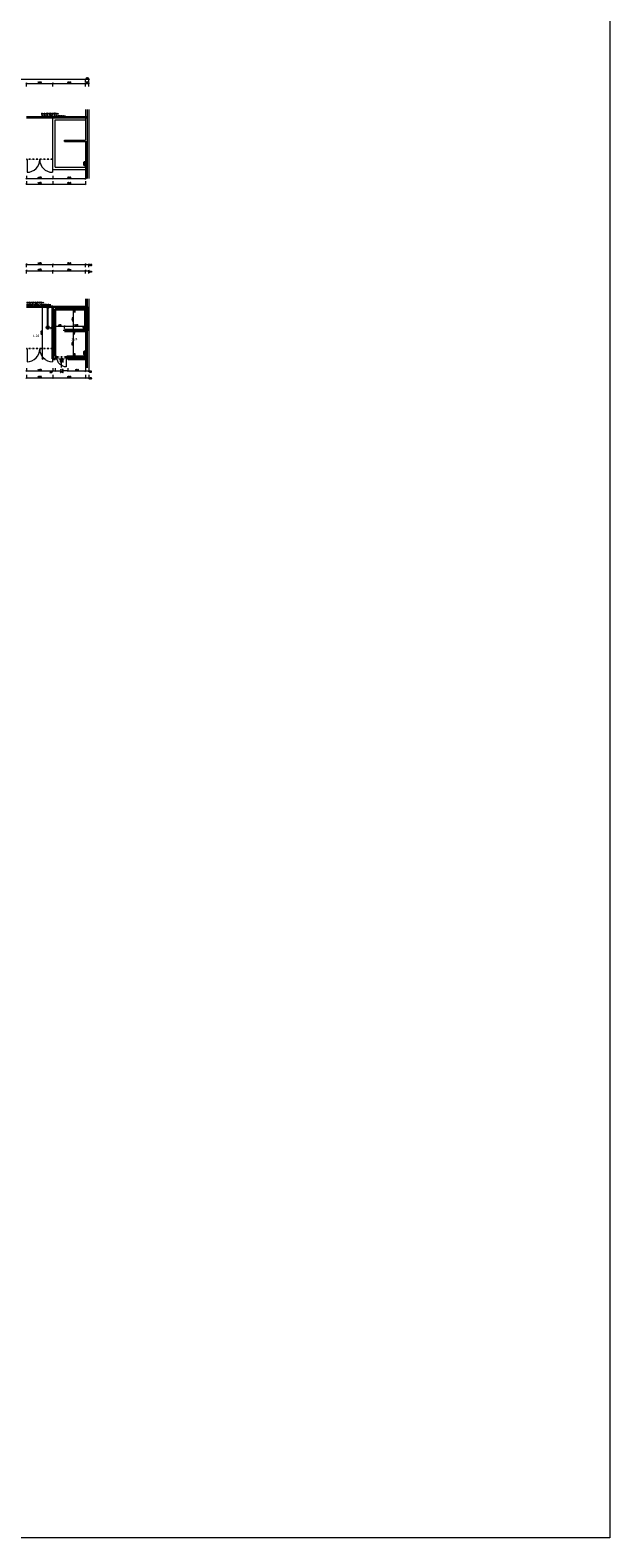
# Model space of a CAD drawing. Header units: millimetres. Extents: x -485339 to 286898, y -1189934 to 1602269.
# Tile 212 of 230: x 93066 to 143294, y -775236 to -644601. Entities that reach past the tile are written whole.
import ezdxf

# ---------------------------------------------------------------- set-up
doc = ezdxf.new("R2010")
doc.units = ezdxf.units.MM
doc.header["$LTSCALE"] = 10
doc.linetypes.add('DĚLICÍ2', pattern=[15.875, 6.35, -3.175, 0, -3.175, 0, -3.175])
doc.layers.get('Defpoints').update_dxf_attribs({"lineweight": 0})
for name, color, linetype, lineweight, true_color in [('BOUR_DVEŘE', 7, 'Continuous', 18, 0x4ccd32), ('BOUR_ČÁRY_OBRYS', 7, 'Continuous', 35, 0x4ccd32), ('BOURÁNÍ_POPIS', 7, 'Continuous', 18, 0x4ccd32)]:
    doc.layers.add(name, color=color, linetype=linetype, lineweight=lineweight, true_color=true_color)
for name, color, linetype, lineweight in [('St__otvory_dveře', 40, 'Continuous', 18), ('St_kóty', 132, 'Continuous', 18), ('St_lehký obvodový plášť', 152, 'Continuous', 18), ('St_plocha_místnosti', 250, 'Continuous', 18), ('St_sloupy_konstrukce haly', 5, 'Continuous', 35), ('St_sloupy_opláštění_půdorys', 25, 'Continuous', 35), ('St_čáry_nad', 250, 'DĚLICÍ2', 18), ('St_čáry_obrys', 5, 'Continuous', 35), ('St_čáry_plné', 250, 'Continuous', 18)]:
    doc.layers.add(name, color=color, linetype=linetype, lineweight=lineweight)
doc.styles.add('Andy', font='arial.ttf')
doc.styles.get("Standard").update_dxf_attribs({"font": 'simplex.shx', "width": 0.8})
doc.linetypes.add('ZIGZAG', pattern='A,0.00254,-5.08,[131,ltypeshp.shx,S=5.08,R=0,X=-5.08,Y=0],-10.16,[131,ltypeshp.shx,S=5.08,R=180,X=5.08,Y=0],-5.08', length=20.32254)
doc.dimstyles.new('stavebníM50 vnitřní', dxfattribs={"dimtxt": 100, "dimasz": 100, "dimexe": 50, "dimexo": 100, "dimgap": 30, "dimtad": 1, "dimdec": 0, "dimtxsty": 'Standard', "dimblk": 'OBLIQUE', "dimcen": 2.5, "dimclrd": 256, "dimclre": 256, "dimclrt": 256, "dimadec": 0, "dimazin": 0, "dimtfac": 1, "dimtdec": 0, "dimtmove": 2, "dimatfit": 2, "dimldrblk": 'OBLIQUE', "dimfxl": 250, "dimfxlon": 1, "dimlwd": -1, "dimlwe": -1, "dimarcsym": 0})

# ---------------------------------------------------------------- blocks, each defined once
blk = doc.blocks.new('G$CC1796412')
at = {"layer": 'St__otvory_dveře', "ltscale": 2}
for points in [[(50, 0), (0, 0), (0, -100), (50, -100)], [(900, 1), (850, 1), (850, -99), (900, -99)]]:
    blk.add_lwpolyline(points, close=True, dxfattribs=at)
at = {"layer": 'St__otvory_dveře', "linetype": 'DĚLICÍ2', "ltscale": 2}
for points in [[(50, 0), (850, 1)], [(50, -100), (850, -99)]]:
    blk.add_lwpolyline(points, dxfattribs=at)
at = {"layer": 'St__otvory_dveře', "color": 0, "ltscale": 2}
blk.add_lwpolyline([(850, 1), (850, 801)], dxfattribs=at)
blk.add_arc((850, 1), 800, 90, 180, dxfattribs=at)
blk = doc.blocks.new('G$C96BA53D1')
at = {"layer": 'St__otvory_dveře', "ltscale": 2}
for points in [[(0, -50), (50, -50), (50, 0), (0, 0)], [(2250, -50), (2300, -50), (2300, 0), (2250, 0)]]:
    blk.add_lwpolyline(points, close=True, dxfattribs=at)
at = {"layer": 'St__otvory_dveře', "linetype": 'DĚLICÍ2', "ltscale": 2}
for points in [[(2250, 0), (50, 0)], [(2250, -50), (50, -50)]]:
    blk.add_lwpolyline(points, dxfattribs=at)
at = {"layer": 'St__otvory_dveře', "ltscale": 2}
for points in [[(50, -50), (50, -1150)], [(2250, -50), (2250, -1150)]]:
    blk.add_lwpolyline(points, dxfattribs=at)
for centre, start, end in [((50, -50), 270, 0), ((2250, -50), 180, 270)]:
    blk.add_arc(centre, 1100, start, end, dxfattribs=at)
blk = doc.blocks.new('G$CD8A98CDB')
at = {"layer": 'St_sloupy_konstrukce haly', "color": 250, "lineweight": 18, "ltscale": 2}
for points in [[(-825, 0), (825, 0)], [(-825, -80), (825, -80)]]:
    blk.add_lwpolyline(points, dxfattribs=at)
at = {"layer": 'St_sloupy_konstrukce haly', "ltscale": 2}
for centre in [(-900, -40), (900, -40)]:
    blk.add_circle(centre, 85, dxfattribs=at)
blk = doc.blocks.new('G$C0F2906C7')
at = {"layer": 'St_sloupy_opláštění_půdorys', "ltscale": 2}
blk.add_lwpolyline([(-105, -105), (105, -105), (105, 105), (-105, 105)], close=True, dxfattribs=at)
for points in [[(-105, 105), (105, -105)], [(105, 105), (-105, -105)]]:
    blk.add_lwpolyline(points, dxfattribs=at)
blk = doc.blocks.new('_OBLIQUE')
at = {"color": 0, "linetype": 'ByBlock'}
blk.add_line((-0.5, -0.5), (0.5, 0.5), dxfattribs=at)
blk = doc.blocks.new('*D4736')
at = {"layer": 'Defpoints', "color": 0}
for p in [(92745, -671633), (95045, -672483), (95045, -674129)]:
    blk.add_point(p, dxfattribs=at)
at = {"layer": 'St_kóty'}
for p, q in [((92745, -673879), (92745, -674179)), ((95045, -673879), (95045, -674179)), ((92745, -674129), (95045, -674129))]:
    blk.add_line(p, q, dxfattribs=at)
at = {"layer": 'St_kóty', "linetype": 'ByBlock', "xscale": 100, "yscale": 100, "zscale": 100, "rotation": 180}
blk.add_blockref('_OBLIQUE', (92745, -674129), dxfattribs=at)
at = {"layer": 'St_kóty', "linetype": 'ByBlock', "xscale": 100, "yscale": 100, "zscale": 100}
blk.add_blockref('_OBLIQUE', (95045, -674129), dxfattribs=at)
at = {"layer": 'St_kóty', "insert": (93895, -674049), "char_height": 100, "attachment_point": 5}
blk.add_mtext('2300', dxfattribs=at)
blk = doc.blocks.new('*D4737')
at = {"layer": 'Defpoints', "color": 0}
for p in [(95045, -672483), (95245, -672483), (95245, -674129)]:
    blk.add_point(p, dxfattribs=at)
at = {"layer": 'St_kóty'}
for p, q in [((95045, -673879), (95045, -674179)), ((95245, -673879), (95245, -674179)), ((95045, -674129), (95245, -674129))]:
    blk.add_line(p, q, dxfattribs=at)
at = {"layer": 'St_kóty', "linetype": 'ByBlock', "xscale": 100, "yscale": 100, "zscale": 100, "rotation": 180}
blk.add_blockref('_OBLIQUE', (95045, -674129), dxfattribs=at)
at = {"layer": 'St_kóty', "linetype": 'ByBlock', "xscale": 100, "yscale": 100, "zscale": 100}
blk.add_blockref('_OBLIQUE', (95245, -674129), dxfattribs=at)
at = {"layer": 'St_kóty', "insert": (94866, -674211), "char_height": 100, "attachment_point": 5}
blk.add_mtext('200', dxfattribs=at)
blk = doc.blocks.new('*D4738')
at = {"layer": 'Defpoints', "color": 0}
for p in [(95245, -672483), (96345, -672483), (96345, -674129)]:
    blk.add_point(p, dxfattribs=at)
at = {"layer": 'St_kóty'}
for p, q in [((95245, -673879), (95245, -674179)), ((96345, -673879), (96345, -674179)), ((95245, -674129), (95632, -674129)), ((96345, -674129), (95959, -674129))]:
    blk.add_line(p, q, dxfattribs=at)
at = {"layer": 'St_kóty', "linetype": 'ByBlock', "xscale": 100, "yscale": 100, "zscale": 100, "rotation": 180}
blk.add_blockref('_OBLIQUE', (95245, -674129), dxfattribs=at)
at = {"layer": 'St_kóty', "linetype": 'ByBlock', "xscale": 100, "yscale": 100, "zscale": 100}
blk.add_blockref('_OBLIQUE', (96345, -674129), dxfattribs=at)
at = {"layer": 'St_kóty', "insert": (95795, -674129), "char_height": 100, "attachment_point": 5}
blk.add_mtext('1100\\P2150', dxfattribs=at)
blk = doc.blocks.new('*D4739')
at = {"layer": 'Defpoints', "color": 0}
for p in [(96345, -672483), (97855, -672483), (97855, -674129)]:
    blk.add_point(p, dxfattribs=at)
at = {"layer": 'St_kóty'}
for p, q in [((96345, -673879), (96345, -674179)), ((97855, -673879), (97855, -674179)), ((96345, -674129), (97855, -674129))]:
    blk.add_line(p, q, dxfattribs=at)
at = {"layer": 'St_kóty', "linetype": 'ByBlock', "xscale": 100, "yscale": 100, "zscale": 100, "rotation": 180}
blk.add_blockref('_OBLIQUE', (96345, -674129), dxfattribs=at)
at = {"layer": 'St_kóty', "linetype": 'ByBlock', "xscale": 100, "yscale": 100, "zscale": 100}
blk.add_blockref('_OBLIQUE', (97855, -674129), dxfattribs=at)
at = {"layer": 'St_kóty', "insert": (97100, -674049), "char_height": 100, "attachment_point": 5}
blk.add_mtext('1510', dxfattribs=at)
blk = doc.blocks.new('*D4740')
at = {"layer": 'Defpoints', "color": 0}
for p in [(97855, -672483), (98155, -672483), (98155, -674129)]:
    blk.add_point(p, dxfattribs=at)
at = {"layer": 'St_kóty'}
for p, q in [((97855, -673879), (97855, -674179)), ((98155, -673879), (98155, -674179)), ((97855, -674129), (98155, -674129))]:
    blk.add_line(p, q, dxfattribs=at)
at = {"layer": 'St_kóty', "linetype": 'ByBlock', "xscale": 100, "yscale": 100, "zscale": 100, "rotation": 180}
blk.add_blockref('_OBLIQUE', (97855, -674129), dxfattribs=at)
at = {"layer": 'St_kóty', "linetype": 'ByBlock', "xscale": 100, "yscale": 100, "zscale": 100}
blk.add_blockref('_OBLIQUE', (98155, -674129), dxfattribs=at)
at = {"layer": 'St_kóty', "insert": (98273, -674190), "char_height": 100, "attachment_point": 5}
blk.add_mtext('300', dxfattribs=at)
blk = doc.blocks.new('*D4745')
at = {"layer": 'Defpoints', "color": 0}
for p in [(92745, -672227), (95045, -673077), (95045, -674723)]:
    blk.add_point(p, dxfattribs=at)
at = {"layer": 'St_kóty'}
for p, q in [((92745, -674473), (92745, -674773)), ((92745, -674723), (95045, -674723)), ((95045, -674473), (95045, -674773))]:
    blk.add_line(p, q, dxfattribs=at)
at = {"layer": 'St_kóty', "linetype": 'ByBlock', "xscale": 100, "yscale": 100, "zscale": 100, "rotation": 180}
blk.add_blockref('_OBLIQUE', (92745, -674723), dxfattribs=at)
at = {"layer": 'St_kóty', "linetype": 'ByBlock', "xscale": 100, "yscale": 100, "zscale": 100}
blk.add_blockref('_OBLIQUE', (95045, -674723), dxfattribs=at)
at = {"layer": 'St_kóty', "insert": (93895, -674643), "char_height": 100, "attachment_point": 5}
blk.add_mtext('2300', dxfattribs=at)
blk = doc.blocks.new('*D4746')
at = {"layer": 'Defpoints', "color": 0}
for p in [(95045, -673077), (97855, -673077), (97855, -674723)]:
    blk.add_point(p, dxfattribs=at)
at = {"layer": 'St_kóty'}
for p, q in [((95045, -674473), (95045, -674773)), ((95045, -674723), (97855, -674723)), ((97855, -674473), (97855, -674773))]:
    blk.add_line(p, q, dxfattribs=at)
at = {"layer": 'St_kóty', "linetype": 'ByBlock', "xscale": 100, "yscale": 100, "zscale": 100, "rotation": 180}
blk.add_blockref('_OBLIQUE', (95045, -674723), dxfattribs=at)
at = {"layer": 'St_kóty', "linetype": 'ByBlock', "xscale": 100, "yscale": 100, "zscale": 100}
blk.add_blockref('_OBLIQUE', (97855, -674723), dxfattribs=at)
at = {"layer": 'St_kóty', "insert": (96450, -674643), "char_height": 100, "attachment_point": 5}
blk.add_mtext('2810', dxfattribs=at)
blk = doc.blocks.new('*D4747')
at = {"layer": 'Defpoints', "color": 0}
for p in [(97855, -673077), (98155, -673077), (98155, -674723)]:
    blk.add_point(p, dxfattribs=at)
at = {"layer": 'St_kóty'}
for p, q in [((97855, -674473), (97855, -674773)), ((97855, -674723), (98155, -674723)), ((98155, -674473), (98155, -674773))]:
    blk.add_line(p, q, dxfattribs=at)
at = {"layer": 'St_kóty', "linetype": 'ByBlock', "xscale": 100, "yscale": 100, "zscale": 100, "rotation": 180}
blk.add_blockref('_OBLIQUE', (97855, -674723), dxfattribs=at)
at = {"layer": 'St_kóty', "linetype": 'ByBlock', "xscale": 100, "yscale": 100, "zscale": 100}
blk.add_blockref('_OBLIQUE', (98155, -674723), dxfattribs=at)
at = {"layer": 'St_kóty', "insert": (98295, -674778), "char_height": 100, "attachment_point": 5}
blk.add_mtext('300', dxfattribs=at)
blk = doc.blocks.new('*D4756')
at = {"layer": 'Defpoints', "color": 0}
for p in [(95045, -664895), (92745, -668415), (95045, -668415)]:
    blk.add_point(p, dxfattribs=at)
at = {"layer": 'St_kóty'}
for p, q in [((92745, -665145), (92745, -664845)), ((92745, -664895), (95045, -664895)), ((95045, -665145), (95045, -664845))]:
    blk.add_line(p, q, dxfattribs=at)
at = {"layer": 'St_kóty', "linetype": 'ByBlock', "xscale": 100, "yscale": 100, "zscale": 100, "rotation": 180}
blk.add_blockref('_OBLIQUE', (92745, -664895), dxfattribs=at)
at = {"layer": 'St_kóty', "linetype": 'ByBlock', "xscale": 100, "yscale": 100, "zscale": 100}
blk.add_blockref('_OBLIQUE', (95045, -664895), dxfattribs=at)
at = {"layer": 'St_kóty', "insert": (93895, -664815), "char_height": 100, "attachment_point": 5}
blk.add_mtext('2300', dxfattribs=at)
blk = doc.blocks.new('*D4757')
at = {"layer": 'Defpoints', "color": 0}
for p in [(97855, -664895), (95045, -668415), (97855, -668415)]:
    blk.add_point(p, dxfattribs=at)
at = {"layer": 'St_kóty'}
for p, q in [((95045, -665145), (95045, -664845)), ((95045, -664895), (97855, -664895)), ((97855, -665145), (97855, -664845))]:
    blk.add_line(p, q, dxfattribs=at)
at = {"layer": 'St_kóty', "linetype": 'ByBlock', "xscale": 100, "yscale": 100, "zscale": 100, "rotation": 180}
blk.add_blockref('_OBLIQUE', (95045, -664895), dxfattribs=at)
at = {"layer": 'St_kóty', "linetype": 'ByBlock', "xscale": 100, "yscale": 100, "zscale": 100}
blk.add_blockref('_OBLIQUE', (97855, -664895), dxfattribs=at)
at = {"layer": 'St_kóty', "insert": (96450, -664815), "char_height": 100, "attachment_point": 5}
blk.add_mtext('2810', dxfattribs=at)
blk = doc.blocks.new('*D4758')
at = {"layer": 'Defpoints', "color": 0}
for p in [(98155, -664895), (97855, -668415), (98155, -668415)]:
    blk.add_point(p, dxfattribs=at)
at = {"layer": 'St_kóty'}
for p, q in [((97855, -665145), (97855, -664845)), ((97855, -664895), (98155, -664895)), ((98155, -665145), (98155, -664845))]:
    blk.add_line(p, q, dxfattribs=at)
at = {"layer": 'St_kóty', "linetype": 'ByBlock', "xscale": 100, "yscale": 100, "zscale": 100, "rotation": 180}
blk.add_blockref('_OBLIQUE', (97855, -664895), dxfattribs=at)
at = {"layer": 'St_kóty', "linetype": 'ByBlock', "xscale": 100, "yscale": 100, "zscale": 100}
blk.add_blockref('_OBLIQUE', (98155, -664895), dxfattribs=at)
at = {"layer": 'St_kóty', "insert": (98307, -664946), "char_height": 100, "attachment_point": 5}
blk.add_mtext('300', dxfattribs=at)
blk = doc.blocks.new('*D4786')
at = {"layer": 'Defpoints', "color": 0}
for p in [(95045, -665445), (92745, -669428), (95045, -669428)]:
    blk.add_point(p, dxfattribs=at)
at = {"layer": 'St_kóty'}
for p, q in [((92745, -665695), (92745, -665395)), ((92745, -665445), (95045, -665445)), ((95045, -665695), (95045, -665395))]:
    blk.add_line(p, q, dxfattribs=at)
at = {"layer": 'St_kóty', "linetype": 'ByBlock', "xscale": 100, "yscale": 100, "zscale": 100, "rotation": 180}
blk.add_blockref('_OBLIQUE', (92745, -665445), dxfattribs=at)
at = {"layer": 'St_kóty', "linetype": 'ByBlock', "xscale": 100, "yscale": 100, "zscale": 100}
blk.add_blockref('_OBLIQUE', (95045, -665445), dxfattribs=at)
at = {"layer": 'St_kóty', "insert": (93895, -665365), "char_height": 100, "attachment_point": 5}
blk.add_mtext('2300', dxfattribs=at)
blk = doc.blocks.new('*D4787')
at = {"layer": 'Defpoints', "color": 0}
for p in [(97856, -665445), (95045, -669428), (97856, -669428)]:
    blk.add_point(p, dxfattribs=at)
at = {"layer": 'St_kóty'}
for p, q in [((95045, -665695), (95045, -665395)), ((95045, -665445), (97856, -665445)), ((97856, -665695), (97856, -665395))]:
    blk.add_line(p, q, dxfattribs=at)
at = {"layer": 'St_kóty', "linetype": 'ByBlock', "xscale": 100, "yscale": 100, "zscale": 100, "rotation": 180}
blk.add_blockref('_OBLIQUE', (95045, -665445), dxfattribs=at)
at = {"layer": 'St_kóty', "linetype": 'ByBlock', "xscale": 100, "yscale": 100, "zscale": 100}
blk.add_blockref('_OBLIQUE', (97856, -665445), dxfattribs=at)
at = {"layer": 'St_kóty', "insert": (96451, -665365), "char_height": 100, "attachment_point": 5}
blk.add_mtext('2811', dxfattribs=at)
blk = doc.blocks.new('*D4788')
at = {"layer": 'Defpoints', "color": 0}
for p in [(98155, -665445), (97856, -669428), (98155, -669428)]:
    blk.add_point(p, dxfattribs=at)
at = {"layer": 'St_kóty'}
for p, q in [((97856, -665695), (97856, -665395)), ((97856, -665445), (98155, -665445)), ((98155, -665695), (98155, -665395))]:
    blk.add_line(p, q, dxfattribs=at)
at = {"layer": 'St_kóty', "linetype": 'ByBlock', "xscale": 100, "yscale": 100, "zscale": 100, "rotation": 180}
blk.add_blockref('_OBLIQUE', (97856, -665445), dxfattribs=at)
at = {"layer": 'St_kóty', "linetype": 'ByBlock', "xscale": 100, "yscale": 100, "zscale": 100}
blk.add_blockref('_OBLIQUE', (98155, -665445), dxfattribs=at)
at = {"layer": 'St_kóty', "insert": (98287, -665532), "char_height": 100, "attachment_point": 5}
blk.add_mtext('299', dxfattribs=at)
blk = doc.blocks.new('*D4792')
at = {"layer": 'Defpoints', "color": 0}
for p in [(95045, -673077), (95245, -672877), (96831, -672877)]:
    blk.add_point(p, dxfattribs=at)
at = {"layer": 'St_kóty'}
for p, q in [((96581, -672877), (96881, -672877)), ((96581, -673077), (96881, -673077)), ((96831, -673077), (96831, -672877))]:
    blk.add_line(p, q, dxfattribs=at)
at = {"layer": 'St_kóty', "linetype": 'ByBlock', "xscale": 100, "yscale": 100, "zscale": 100}
for p, rotation in [((96831, -672877), 90), ((96831, -673077), 270)]:
    blk.add_blockref('_OBLIQUE', p, dxfattribs=dict(at, rotation=rotation))
at = {"layer": 'St_kóty', "insert": (96912, -672741), "char_height": 100, "attachment_point": 5, "rotation": 90}
blk.add_mtext('200', dxfattribs=at)
blk = doc.blocks.new('*D4793')
at = {"layer": 'Defpoints', "color": 0}
for p in [(96045, -670657), (96831, -670657), (95245, -672877)]:
    blk.add_point(p, dxfattribs=at)
at = {"layer": 'St_kóty'}
for p, q in [((96581, -670657), (96881, -670657)), ((96831, -672877), (96831, -670657)), ((96581, -672877), (96881, -672877))]:
    blk.add_line(p, q, dxfattribs=at)
at = {"layer": 'St_kóty', "linetype": 'ByBlock', "xscale": 100, "yscale": 100, "zscale": 100}
for p, rotation in [((96831, -670657), 90), ((96831, -672877), 270)]:
    blk.add_blockref('_OBLIQUE', p, dxfattribs=dict(at, rotation=rotation))
at = {"layer": 'St_kóty', "insert": (96751, -671767), "char_height": 100, "attachment_point": 5, "rotation": 90}
blk.add_mtext('2220', dxfattribs=at)
blk = doc.blocks.new('*D4794')
at = {"layer": 'Defpoints', "color": 0}
for p in [(96045, -670557), (96045, -670657), (96831, -670557)]:
    blk.add_point(p, dxfattribs=at)
at = {"layer": 'St_kóty'}
for p, q in [((96581, -670557), (96881, -670557)), ((96581, -670657), (96881, -670657)), ((96831, -670657), (96831, -670557))]:
    blk.add_line(p, q, dxfattribs=at)
at = {"layer": 'St_kóty', "linetype": 'ByBlock', "xscale": 100, "yscale": 100, "zscale": 100}
for p, rotation in [((96831, -670557), 90), ((96831, -670657), 270)]:
    blk.add_blockref('_OBLIQUE', p, dxfattribs=dict(at, rotation=rotation))
at = {"layer": 'St_kóty', "insert": (96900, -670827), "char_height": 100, "attachment_point": 5, "rotation": 90}
blk.add_mtext('100', dxfattribs=at)
blk = doc.blocks.new('*D4795')
at = {"layer": 'Defpoints', "color": 0}
for p in [(95245, -668777), (96831, -668777), (96045, -670557)]:
    blk.add_point(p, dxfattribs=at)
at = {"layer": 'St_kóty'}
for p, q in [((96581, -668777), (96881, -668777)), ((96831, -670557), (96831, -668777)), ((96581, -670557), (96881, -670557))]:
    blk.add_line(p, q, dxfattribs=at)
at = {"layer": 'St_kóty', "linetype": 'ByBlock', "xscale": 100, "yscale": 100, "zscale": 100}
for p, rotation in [((96831, -668777), 90), ((96831, -670557), 270)]:
    blk.add_blockref('_OBLIQUE', p, dxfattribs=dict(at, rotation=rotation))
at = {"layer": 'St_kóty', "insert": (96751, -669667), "char_height": 100, "attachment_point": 5, "rotation": 90}
blk.add_mtext('1780', dxfattribs=at)
blk = doc.blocks.new('*D4796')
at = {"layer": 'Defpoints', "color": 0}
for p in [(95245, -668577), (95245, -668777), (96831, -668577)]:
    blk.add_point(p, dxfattribs=at)
at = {"layer": 'St_kóty'}
for p, q in [((96581, -668577), (96881, -668577)), ((96581, -668777), (96881, -668777)), ((96831, -668777), (96831, -668577))]:
    blk.add_line(p, q, dxfattribs=at)
at = {"layer": 'St_kóty', "linetype": 'ByBlock', "xscale": 100, "yscale": 100, "zscale": 100}
for p, rotation in [((96831, -668577), 90), ((96831, -668777), 270)]:
    blk.add_blockref('_OBLIQUE', p, dxfattribs=dict(at, rotation=rotation))
at = {"layer": 'St_kóty', "insert": (96909, -668944), "char_height": 100, "attachment_point": 5, "rotation": 90}
blk.add_mtext('200', dxfattribs=at)
blk = doc.blocks.new('*D4890')
at = {"layer": 'Defpoints', "color": 0}
for p in [(95045, -668577), (95245, -668777), (95245, -670263)]:
    blk.add_point(p, dxfattribs=at)
at = {"layer": 'St_kóty'}
for p, q in [((95045, -670013), (95045, -670313)), ((95245, -670013), (95245, -670313)), ((95045, -670263), (95245, -670263))]:
    blk.add_line(p, q, dxfattribs=at)
at = {"layer": 'St_kóty', "linetype": 'ByBlock', "xscale": 100, "yscale": 100, "zscale": 100, "rotation": 180}
blk.add_blockref('_OBLIQUE', (95045, -670263), dxfattribs=at)
at = {"layer": 'St_kóty', "linetype": 'ByBlock', "xscale": 100, "yscale": 100, "zscale": 100}
blk.add_blockref('_OBLIQUE', (95245, -670263), dxfattribs=at)
at = {"layer": 'St_kóty', "insert": (94921, -670402), "char_height": 100, "attachment_point": 5}
blk.add_mtext('200', dxfattribs=at)
blk = doc.blocks.new('*D4891')
at = {"layer": 'Defpoints', "color": 0}
for p in [(95245, -668777), (96045, -670263), (96045, -670557)]:
    blk.add_point(p, dxfattribs=at)
at = {"layer": 'St_kóty'}
for p, q in [((95245, -670013), (95245, -670313)), ((95245, -670263), (96045, -670263)), ((96045, -670457), (96045, -670213))]:
    blk.add_line(p, q, dxfattribs=at)
at = {"layer": 'St_kóty', "linetype": 'ByBlock', "xscale": 100, "yscale": 100, "zscale": 100, "rotation": 180}
blk.add_blockref('_OBLIQUE', (95245, -670263), dxfattribs=at)
at = {"layer": 'St_kóty', "linetype": 'ByBlock', "xscale": 100, "yscale": 100, "zscale": 100}
blk.add_blockref('_OBLIQUE', (96045, -670263), dxfattribs=at)
at = {"layer": 'St_kóty', "insert": (95645, -670183), "char_height": 100, "attachment_point": 5}
blk.add_mtext('800', dxfattribs=at)
blk = doc.blocks.new('*D4892')
at = {"layer": 'Defpoints', "color": 0}
for p in [(96045, -670557), (97855, -670263), (97855, -670557)]:
    blk.add_point(p, dxfattribs=at)
at = {"layer": 'St_kóty'}
for p, q in [((96045, -670457), (96045, -670213)), ((96045, -670263), (97855, -670263)), ((97855, -670457), (97855, -670213))]:
    blk.add_line(p, q, dxfattribs=at)
at = {"layer": 'St_kóty', "linetype": 'ByBlock', "xscale": 100, "yscale": 100, "zscale": 100, "rotation": 180}
blk.add_blockref('_OBLIQUE', (96045, -670263), dxfattribs=at)
at = {"layer": 'St_kóty', "linetype": 'ByBlock', "xscale": 100, "yscale": 100, "zscale": 100}
blk.add_blockref('_OBLIQUE', (97855, -670263), dxfattribs=at)
at = {"layer": 'St_kóty', "insert": (97059, -670167), "char_height": 100, "attachment_point": 5}
blk.add_mtext('1810', dxfattribs=at)
blk = doc.blocks.new('*D4893')
at = {"layer": 'Defpoints', "color": 0}
for p in [(98005, -668577), (97855, -670557), (98005, -670263)]:
    blk.add_point(p, dxfattribs=at)
at = {"layer": 'St_kóty'}
for p, q in [((98005, -670013), (98005, -670313)), ((97855, -670457), (97855, -670213)), ((97855, -670263), (98005, -670263))]:
    blk.add_line(p, q, dxfattribs=at)
at = {"layer": 'St_kóty', "linetype": 'ByBlock', "xscale": 100, "yscale": 100, "zscale": 100, "rotation": 180}
blk.add_blockref('_OBLIQUE', (97855, -670263), dxfattribs=at)
at = {"layer": 'St_kóty', "linetype": 'ByBlock', "xscale": 100, "yscale": 100, "zscale": 100}
blk.add_blockref('_OBLIQUE', (98005, -670263), dxfattribs=at)
at = {"layer": 'St_kóty', "insert": (97744, -670391), "char_height": 100, "attachment_point": 5}
blk.add_mtext('150', dxfattribs=at)
blk = doc.blocks.new('*D4894')
at = {"layer": 'Defpoints', "color": 0}
for p in [(94129, -668577), (95045, -668577), (95045, -673077)]:
    blk.add_point(p, dxfattribs=at)
at = {"layer": 'St_kóty'}
for p, q in [((94379, -668577), (94079, -668577)), ((94129, -673077), (94129, -668577)), ((94379, -673077), (94079, -673077))]:
    blk.add_line(p, q, dxfattribs=at)
at = {"layer": 'St_kóty', "linetype": 'ByBlock', "xscale": 100, "yscale": 100, "zscale": 100}
for p, rotation in [((94129, -668577), 90), ((94129, -673077), 270)]:
    blk.add_blockref('_OBLIQUE', p, dxfattribs=dict(at, rotation=rotation))
at = {"layer": 'St_kóty', "insert": (94049, -670827), "char_height": 100, "attachment_point": 5, "rotation": 90}
blk.add_mtext('4500', dxfattribs=at)
blk = doc.blocks.new('*D4976')
at = {"layer": 'Defpoints', "color": 0}
for p in [(95045, -649219), (92745, -652567), (95045, -652167)]:
    blk.add_point(p, dxfattribs=at)
at = {"layer": 'St_kóty'}
for p, q in [((92745, -649469), (92745, -649169)), ((92745, -649219), (95045, -649219)), ((95045, -649469), (95045, -649169))]:
    blk.add_line(p, q, dxfattribs=at)
at = {"layer": 'St_kóty', "linetype": 'ByBlock', "xscale": 100, "yscale": 100, "zscale": 100, "rotation": 180}
blk.add_blockref('_OBLIQUE', (92745, -649219), dxfattribs=at)
at = {"layer": 'St_kóty', "linetype": 'ByBlock', "xscale": 100, "yscale": 100, "zscale": 100}
blk.add_blockref('_OBLIQUE', (95045, -649219), dxfattribs=at)
at = {"layer": 'St_kóty', "insert": (93895, -649139), "char_height": 100, "attachment_point": 5}
blk.add_mtext('2300', dxfattribs=at)
blk = doc.blocks.new('*D4977')
at = {"layer": 'Defpoints', "color": 0}
for p in [(97855, -649219), (97855, -651479), (95045, -652167)]:
    blk.add_point(p, dxfattribs=at)
at = {"layer": 'St_kóty'}
for p, q in [((95045, -649469), (95045, -649169)), ((95045, -649219), (97855, -649219)), ((97855, -649469), (97855, -649169))]:
    blk.add_line(p, q, dxfattribs=at)
at = {"layer": 'St_kóty', "linetype": 'ByBlock', "xscale": 100, "yscale": 100, "zscale": 100, "rotation": 180}
blk.add_blockref('_OBLIQUE', (95045, -649219), dxfattribs=at)
at = {"layer": 'St_kóty', "linetype": 'ByBlock', "xscale": 100, "yscale": 100, "zscale": 100}
blk.add_blockref('_OBLIQUE', (97855, -649219), dxfattribs=at)
at = {"layer": 'St_kóty', "insert": (96450, -649139), "char_height": 100, "attachment_point": 5}
blk.add_mtext('2810', dxfattribs=at)
blk = doc.blocks.new('*D4978')
at = {"layer": 'Defpoints', "color": 0}
for p in [(98155, -649219), (97855, -651479), (98155, -651479)]:
    blk.add_point(p, dxfattribs=at)
at = {"layer": 'St_kóty'}
for p, q in [((97855, -649469), (97855, -649169)), ((97855, -649219), (98155, -649219)), ((98155, -649469), (98155, -649169))]:
    blk.add_line(p, q, dxfattribs=at)
at = {"layer": 'St_kóty', "linetype": 'ByBlock', "xscale": 100, "yscale": 100, "zscale": 100, "rotation": 180}
blk.add_blockref('_OBLIQUE', (97855, -649219), dxfattribs=at)
at = {"layer": 'St_kóty', "linetype": 'ByBlock', "xscale": 100, "yscale": 100, "zscale": 100}
blk.add_blockref('_OBLIQUE', (98155, -649219), dxfattribs=at)
at = {"layer": 'St_kóty', "insert": (98005, -649139), "char_height": 100, "attachment_point": 5}
blk.add_mtext('300', dxfattribs=at)
blk = doc.blocks.new('*D4984')
at = {"layer": 'Defpoints', "color": 0}
for p in [(97855, -648859), (82055, -650867), (97855, -651479)]:
    blk.add_point(p, dxfattribs=at)
at = {"layer": 'St_kóty'}
for p, q in [((82055, -649109), (82055, -648809)), ((82055, -648859), (97855, -648859)), ((97855, -649109), (97855, -648809))]:
    blk.add_line(p, q, dxfattribs=at)
at = {"layer": 'St_kóty', "linetype": 'ByBlock', "xscale": 100, "yscale": 100, "zscale": 100, "rotation": 180}
blk.add_blockref('_OBLIQUE', (82055, -648859), dxfattribs=at)
at = {"layer": 'St_kóty', "linetype": 'ByBlock', "xscale": 100, "yscale": 100, "zscale": 100}
blk.add_blockref('_OBLIQUE', (97855, -648859), dxfattribs=at)
at = {"layer": 'St_kóty', "insert": (89955, -648779), "char_height": 100, "attachment_point": 5}
blk.add_mtext('15800', dxfattribs=at)
blk = doc.blocks.new('*D4985')
at = {"layer": 'Defpoints', "color": 0}
for p in [(98155, -648859), (97855, -651479), (98155, -651479)]:
    blk.add_point(p, dxfattribs=at)
at = {"layer": 'St_kóty'}
for p, q in [((97855, -649109), (97855, -648809)), ((97855, -648859), (98155, -648859)), ((98155, -649109), (98155, -648809))]:
    blk.add_line(p, q, dxfattribs=at)
at = {"layer": 'St_kóty', "linetype": 'ByBlock', "xscale": 100, "yscale": 100, "zscale": 100, "rotation": 180}
blk.add_blockref('_OBLIQUE', (97855, -648859), dxfattribs=at)
at = {"layer": 'St_kóty', "linetype": 'ByBlock', "xscale": 100, "yscale": 100, "zscale": 100}
blk.add_blockref('_OBLIQUE', (98155, -648859), dxfattribs=at)
at = {"layer": 'St_kóty', "insert": (98005, -648779), "char_height": 100, "attachment_point": 5}
blk.add_mtext('300', dxfattribs=at)
blk = doc.blocks.new('*D5066')
at = {"layer": 'Defpoints', "color": 0}
for p in [(92745, -656113), (95045, -656963), (95045, -657466)]:
    blk.add_point(p, dxfattribs=at)
at = {"layer": 'St_kóty'}
for p, q in [((92745, -657216), (92745, -657516)), ((92745, -657466), (95045, -657466)), ((95045, -657216), (95045, -657516))]:
    blk.add_line(p, q, dxfattribs=at)
at = {"layer": 'St_kóty', "linetype": 'ByBlock', "xscale": 100, "yscale": 100, "zscale": 100, "rotation": 180}
blk.add_blockref('_OBLIQUE', (92745, -657466), dxfattribs=at)
at = {"layer": 'St_kóty', "linetype": 'ByBlock', "xscale": 100, "yscale": 100, "zscale": 100}
blk.add_blockref('_OBLIQUE', (95045, -657466), dxfattribs=at)
at = {"layer": 'St_kóty', "insert": (93895, -657386), "char_height": 100, "attachment_point": 5}
blk.add_mtext('2300', dxfattribs=at)
blk = doc.blocks.new('*D5067')
at = {"layer": 'Defpoints', "color": 0}
for p in [(95045, -656963), (97855, -656963), (97855, -657466)]:
    blk.add_point(p, dxfattribs=at)
at = {"layer": 'St_kóty'}
for p, q in [((95045, -657216), (95045, -657516)), ((95045, -657466), (97855, -657466)), ((97855, -657216), (97855, -657516))]:
    blk.add_line(p, q, dxfattribs=at)
at = {"layer": 'St_kóty', "linetype": 'ByBlock', "xscale": 100, "yscale": 100, "zscale": 100, "rotation": 180}
blk.add_blockref('_OBLIQUE', (95045, -657466), dxfattribs=at)
at = {"layer": 'St_kóty', "linetype": 'ByBlock', "xscale": 100, "yscale": 100, "zscale": 100}
blk.add_blockref('_OBLIQUE', (97855, -657466), dxfattribs=at)
at = {"layer": 'St_kóty', "insert": (96450, -657386), "char_height": 100, "attachment_point": 5}
blk.add_mtext('2810', dxfattribs=at)
blk = doc.blocks.new('*D5075')
at = {"layer": 'Defpoints', "color": 0}
for p in [(92745, -654792), (95045, -654792), (95045, -657933)]:
    blk.add_point(p, dxfattribs=at)
at = {"layer": 'St_kóty'}
for p, q in [((92745, -657683), (92745, -657983)), ((92745, -657933), (95045, -657933)), ((95045, -657683), (95045, -657983))]:
    blk.add_line(p, q, dxfattribs=at)
at = {"layer": 'St_kóty', "linetype": 'ByBlock', "xscale": 100, "yscale": 100, "zscale": 100, "rotation": 180}
blk.add_blockref('_OBLIQUE', (92745, -657933), dxfattribs=at)
at = {"layer": 'St_kóty', "linetype": 'ByBlock', "xscale": 100, "yscale": 100, "zscale": 100}
blk.add_blockref('_OBLIQUE', (95045, -657933), dxfattribs=at)
at = {"layer": 'St_kóty', "insert": (93895, -657853), "char_height": 100, "attachment_point": 5}
blk.add_mtext('2300', dxfattribs=at)
blk = doc.blocks.new('*D5076')
at = {"layer": 'Defpoints', "color": 0}
for p in [(95045, -654792), (97855, -656667), (97855, -657933)]:
    blk.add_point(p, dxfattribs=at)
at = {"layer": 'St_kóty'}
for p, q in [((95045, -657683), (95045, -657983)), ((95045, -657933), (97855, -657933)), ((97855, -657683), (97855, -657983))]:
    blk.add_line(p, q, dxfattribs=at)
at = {"layer": 'St_kóty', "linetype": 'ByBlock', "xscale": 100, "yscale": 100, "zscale": 100, "rotation": 180}
blk.add_blockref('_OBLIQUE', (95045, -657933), dxfattribs=at)
at = {"layer": 'St_kóty', "linetype": 'ByBlock', "xscale": 100, "yscale": 100, "zscale": 100}
blk.add_blockref('_OBLIQUE', (97855, -657933), dxfattribs=at)
at = {"layer": 'St_kóty', "insert": (96450, -657853), "char_height": 100, "attachment_point": 5}
blk.add_mtext('2810', dxfattribs=at)

msp = doc.modelspace()

# ---------------------------------------------------------------- linework, layer by layer
at = {"layer": 'BOUR_ČÁRY_OBRYS', "linetype": 'ZIGZAG', "ltscale": 0.5}
msp.add_lwpolyline([(98005, -652167.3), (92745.3, -652167.3)], dxfattribs=at)
at = {"layer": 'BOUR_ČÁRY_OBRYS', "linetype": 'ZIGZAG', "lineweight": 35, "ltscale": 0.5}
msp.add_lwpolyline([(95045.3, -668577), (92745.3, -668577)], dxfattribs=at)
at = {"layer": 'BOURÁNÍ_POPIS'}
msp.add_lwpolyline([(95795.3, -673842.8), (95795.3, -672876.6)], dxfattribs=at)
at = {"layer": 'Defpoints'}
msp.add_lwpolyline([(-485339.2, -513966), (143293.5, -513966), (143293.5, -775236.5), (-485339.2, -775236.5)], close=True, dxfattribs=at)
at = {"layer": 'St_lehký obvodový plášť', "ltscale": 2}
for points in [[(98005, -651479.1), (98005, -657454.8)], [(97955, -654247.3), (97955, -657454.8)], [(97954, -667888.8), (97955, -668577)], [(98004, -667888.8), (98004, -673864.5)], [(97955, -670657), (97954, -673864.5)]]:
    msp.add_lwpolyline(points, dxfattribs=at)
at = {"layer": 'St_čáry_nad', "ltscale": 2}
msp.add_lwpolyline([(95245.3, -673077), (96345.3, -673077)], dxfattribs=at)
at = {"layer": 'St_čáry_obrys', "ltscale": 2}
for points in [[(95045.3, -673077), (95045.3, -668577)], [(95245.3, -672877), (95245.3, -668777)], [(96045.3, -670657), (96045.3, -670557)], [(95245.3, -672977), (95245.3, -673077)], [(95245.3, -672977), (95345.3, -672977)], [(95345.3, -672978.6), (95345.3, -672878.6)], [(96045.3, -672877), (96045.3, -672876.8)], [(96245.3, -672978.6), (96245.3, -672878.6)], [(96245.3, -672978.6), (96245.3, -672878.6)], [(96345.3, -672977), (96245.3, -672977)], [(96345.3, -672977), (96345.3, -673077)]]:
    msp.add_lwpolyline(points, dxfattribs=at)
at = {"layer": 'St_čáry_obrys'}
for points in [[(95045.3, -668577), (98005, -668577)], [(95245.3, -668777), (97855, -668777)], [(97855, -670557), (97855, -668777)], [(98005, -668577), (98005, -670654.6)], [(96045.3, -670557), (97855, -670557)], [(96045.3, -670657), (98005, -670657)], [(95045.3, -673077), (95245.3, -673077)], [(95245.3, -672877), (95345.3, -672877)], [(96245.3, -672877), (97854, -672877)], [(96345.3, -673077), (97854, -673077)]]:
    msp.add_lwpolyline(points, dxfattribs=at)
at = {"layer": 'St_čáry_plné', "ltscale": 2}
for points in [[(97855, -651479.1), (97855, -654147.3)], [(98155, -651479.1), (98155, -657454.8)], [(95045.3, -656667.3), (95045.3, -652167.3)], [(95245.3, -656467.3), (95245.3, -652367.3)], [(96045.3, -654247.3), (96045.3, -654147.3)], [(96045.3, -654147.3), (97855, -654147.3)], [(96045.3, -654247.3), (98005, -654247.3)], [(97855, -654247.3), (97855, -656062.9)], [(97855, -656272.9), (97855, -657454.8)], [(97854, -667888.8), (97854, -672472.7)], [(98154, -667888.8), (98154, -673864.5)], [(97854, -672682.7), (97854, -673864.5)]]:
    msp.add_lwpolyline(points, dxfattribs=at)
at = {"layer": 'St_čáry_plné'}
for points in [[(95045.3, -652167.3), (97855, -652167.3)], [(95245.3, -652367.3), (97855, -652367.3)], [(95045.3, -656667.3), (97855, -656667.3)], [(95245.3, -656467.3), (97855, -656467.3)]]:
    msp.add_lwpolyline(points, dxfattribs=at)

# ---------------------------------------------------------------- block references
at = {"layer": 'BOUR_DVEŘE', "ltscale": 2, "xscale": -1, "rotation": 180}
msp.add_blockref('G$CC1796412', (95345.3, -672976.2), dxfattribs=at)
at = {"layer": 'St__otvory_dveře'}
for p in [(92745.3, -655767.3), (92745.3, -672177)]:
    msp.add_blockref('G$C96BA53D1', p, dxfattribs=at)
at = {"layer": 'St_sloupy_konstrukce haly', "ltscale": 2, "rotation": 90}
msp.add_blockref('G$CD8A98CDB', (94555.3, -669457.7), dxfattribs=at)
at = {"layer": 'St_sloupy_opláštění_půdorys', "ltscale": 2, "rotation": 90}
for p in [(97850, -656167.9), (97849, -672577.7)]:
    msp.add_blockref('G$C0F2906C7', p, dxfattribs=at)

# ---------------------------------------------------------------- texts
at = {"layer": 'BOURÁNÍ_POPIS', "width": 0.8}
for s, p in [('DEMONTÁŽ DĚLÍCÍ STĚNY ', (94028.9, -651905.2)), ('NA CELOU VÝŠKU Z TRAPEZ.PLEHU', (94028.9, -652085.6)), ('DEMONTÁŽ DĚLÍCÍ STĚNY ', (92757.4, -668268.2)), ('NA CELOU VÝŠKU Z TRAPEZ.PLEHU', (92757.4, -668448.6))]:
    msp.add_text(s, height=100, dxfattribs=at).set_placement(p)
at = {"layer": 'BOURÁNÍ_POPIS', "insert": (95795.3, -673231.6), "char_height": 100, "width": 1342.526, "attachment_point": 5, "rotation": 90}
msp.add_mtext('800\\P2000', dxfattribs=at)
at = {"layer": 'St_plocha_místnosti', "ltscale": 2, "style": 'Andy'}
for s, p in [('1.23', (93312.8, -671186.5)), ('1.24', (96613.8, -671463.2)), ('1.24', (96613.8, -671463.2))]:
    msp.add_text(s, height=200, dxfattribs=at).set_placement(p)

# ---------------------------------------------------------------- dimensions: what is measured, and where the dimension line sits
at = {"layer": 'St_kóty'}
for base, p1, p2, picture, middle in [((97855, -648858.7), (82055.3, -650867.3), (97855, -651479.1), '*D4984', (89955.1, -648778.7)), ((95045.3, -649219.4), (92745.3, -652567.3), (95045.3, -652167.3), '*D4976', (93895.3, -649139.4)), ((97855, -649219.4), (95045.3, -652167.3), (97855, -651479.1), '*D4977', (96450.1, -649139.4)), ((98155, -648858.7), (97855, -651479.1), (98155, -651479.1), '*D4985', (98005, -648778.7)), ((98155, -649219.4), (97855, -651479.1), (98155, -651479.1), '*D4978', (98005, -649139.4)), ((95045.3, -657933.2), (92745.3, -654792.3), (95045.3, -654792.3), '*D5075', (93895.3, -657853.2)), ((97855, -657933.2), (95045.3, -654792.3), (97855, -656667.3), '*D5076', (96450.1, -657853.2)), ((95045.3, -657466.5), (92745.3, -656112.9), (95045.3, -656962.9), '*D5066', (93895.3, -657386.5)), ((97855, -657466.5), (95045.3, -656962.9), (97855, -656962.9), '*D5067', (96450.1, -657386.5)), ((95045.3, -664894.7), (92745.3, -668415.4), (95045.3, -668415.4), '*D4756', (93895.3, -664814.7)), ((97855, -664894.7), (95045.3, -668415.4), (97855, -668415.4), '*D4757', (96450.1, -664814.7)), ((95045.3, -665444.7), (92745.3, -669427.9), (95045.3, -669427.9), '*D4786', (93895.3, -665364.7)), ((97856, -665444.7), (95045.3, -669427.9), (97856, -669427.9), '*D4787', (96450.6, -665364.7)), ((96045.3, -670263.2), (95245.3, -668777), (96045.3, -670557), '*D4891', (95645.3, -670183.2)), ((95045.3, -674128.7), (92745.3, -671633.1), (95045.3, -672483.1), '*D4736', (93895.3, -674048.7)), ((95045.3, -674722.6), (92745.3, -672227), (95045.3, -673077), '*D4745', (93895.3, -674642.6)), ((97855, -674128.7), (96345.3, -672483.1), (97855, -672483.1), '*D4739', (97100.1, -674048.7)), ((97855, -674722.6), (95045.3, -673077), (97855, -673077), '*D4746', (96450.1, -674642.6))]:
    dim = msp.add_linear_dim(base=base, p1=p1, p2=p2, dimstyle='stavebníM50 vnitřní', dxfattribs=at)
    dim.commit()
    dim.dimension.update_dxf_attribs({"geometry": picture, "text_midpoint": middle})
for base, p1, p2, picture, middle in [((98155, -664894.7), (97855, -668415.4), (98155, -668415.4), '*D4758', (98307.1, -664946.2)), ((98155, -665444.7), (97856, -669427.9), (98155, -669427.9), '*D4788', (98286.8, -665532.5)), ((95245.3, -670263.2), (95045.3, -668577), (95245.3, -668777), '*D4890', (94920.8, -670401.7)), ((98005, -670263.2), (97855, -670557), (98005, -668577), '*D4893', (97743.8, -670390.7)), ((97855, -670263.2), (96045.3, -670557), (97855, -670557), '*D4892', (97059.4, -670166.7)), ((95245.3, -674128.7), (95045.3, -672483.1), (95245.3, -672483.1), '*D4737', (94865.7, -674211)), ((98155, -674128.7), (97855, -672483.1), (98155, -672483.1), '*D4740', (98272.7, -674189.9)), ((98155, -674722.6), (97855, -673077), (98155, -673077), '*D4747', (98295.1, -674777.9))]:
    dim = msp.add_linear_dim(base=base, p1=p1, p2=p2, dimstyle='stavebníM50 vnitřní', dxfattribs=at)
    dim.commit()
    dim.dimension.update_dxf_attribs({"geometry": picture, "text_midpoint": middle, "dimtype": 160})
for base, p1, p2, picture, middle in [((94129.1, -668577), (95045.3, -673077), (95045.3, -668577), '*D4894', (94049.1, -670827)), ((96830.7, -668777), (96045.3, -670557), (95245.3, -668777), '*D4795', (96750.7, -669667)), ((96830.7, -670657), (95245.3, -672877), (96045.3, -670657), '*D4793', (96750.7, -671767))]:
    dim = msp.add_linear_dim(base=base, p1=p1, p2=p2, angle=90, dimstyle='stavebníM50 vnitřní', dxfattribs=at)
    dim.commit()
    dim.dimension.update_dxf_attribs({"geometry": picture, "text_midpoint": middle})
for base, p1, p2, picture, middle in [((96830.7, -668577), (95245.3, -668777), (95245.3, -668577), '*D4796', (96909.2, -668944.4)), ((96830.7, -670557), (96045.3, -670657), (96045.3, -670557), '*D4794', (96899.9, -670826.8)), ((96830.7, -672877), (95045.3, -673077), (95245.3, -672877), '*D4792', (96911.9, -672741.5))]:
    dim = msp.add_linear_dim(base=base, p1=p1, p2=p2, angle=90, dimstyle='stavebníM50 vnitřní', dxfattribs=at)
    dim.commit()
    dim.dimension.update_dxf_attribs({"geometry": picture, "text_midpoint": middle, "dimtype": 160})
dim = msp.add_linear_dim(base=(96345.3, -674128.7), p1=(95245.3, -672483.1), p2=(96345.3, -672483.1), text='<>\\P2150', dimstyle='stavebníM50 vnitřní', dxfattribs=at)
dim.commit()
dim.dimension.update_dxf_attribs({"geometry": '*D4738', "text_midpoint": (95795.3, -674128.7), "dimtype": 160})

doc.saveas('drawing.dxf')
